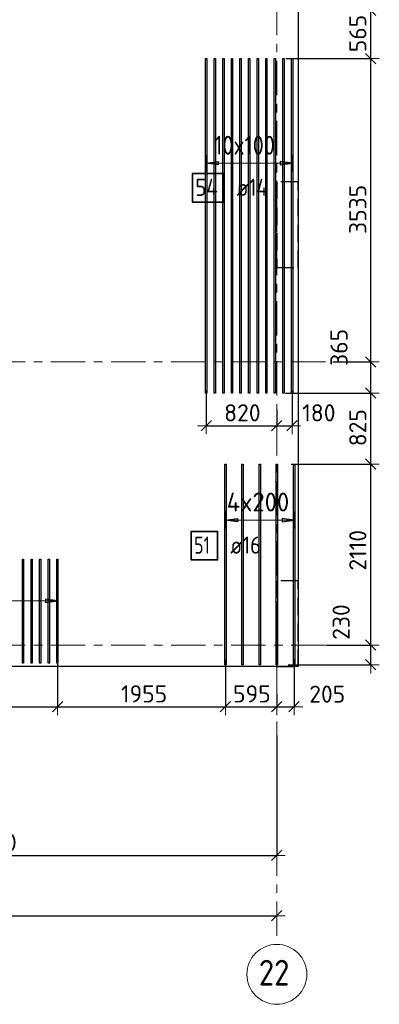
# Model space of a CAD drawing. Header units: metres. Extents: x -38 to 107, y -15 to 21.
# Tile 39 of 89: x 58.61 to 62.8, y -4.19 to 7.29. Entities that reach past the tile are written whole.
import ezdxf

# ---------------------------------------------------------------- set-up
doc = ezdxf.new("R2010")
doc.units = ezdxf.units.M
doc.header["$PDMODE"] = 65
for name, pattern in [('______11', [0.5, 0.4, -0.05, 0, -0.05]), ('______2', [0.27, 0.2, -0.07]), ('______5', [1.1, 0.8, -0.1, 0.1, -0.1])]:
    doc.linetypes.add(name, pattern=pattern)
for name, color, linetype, lineweight in [('XR$2$Осевая линия (1)', 7, '______5', 13), ('XR$2$Размерная линия (1)', 7, 'Continuous', 13), ('XR$3$Перекрытие (1)', 7, 'Continuous', 35), ('XR$3$Размерная линия (1)', 7, 'Continuous', 13)]:
    doc.layers.add(name, color=color, linetype=linetype, lineweight=lineweight)
for name, color, linetype, lineweight, true_color in [('XR$3$Арм.стержн.Доп. Арм верхн.зоны Х', 7, 'Continuous', 35, 0x8c8cff), ('XR$3$Арм.стержн.Доп. Арм. верхн.зоны У', 7, 'Continuous', 35, 0x739641), ('XR$5$Стена_ бетон несущ.', 7, 'Continuous', 70, 0xb4b496)]:
    doc.layers.add(name, color=color, linetype=linetype, lineweight=lineweight, true_color=true_color)
doc.styles.add('ISOCPEUR', font='txt')
doc.dimstyles.new('DIMSTYLE_3', dxfattribs={"dimtxt": 0.2, "dimasz": 0.2, "dimexe": 0, "dimexo": 0, "dimgap": 0.1, "dimtad": 2, "dimdec": 0, "dimlfac": 1000, "dimrnd": 5, "dimzin": 12, "dimdsep": 46, "dimtxsty": 'ISOCPEUR', "dimblk1": 'ALL_ML_STRICH', "dimblk2": 'ALL_ML_STRICH', "dimsah": 1, "dimcen": 0, "dimclrd": 7, "dimclre": 256, "dimclrt": 7, "dimadec": 0, "dimazin": 0, "dimtfac": 1, "dimtdec": 0, "dimtix": 1, "dimtmove": 2, "dimatfit": 3, "dimfxl": 0, "dimtzin": 0, "dimlwd": 0, "dimlwe": -3, "dimarcsym": 0})
doc.dimstyles.new('DIMSTYLE_6', dxfattribs={"dimtxt": 0.2, "dimasz": 0.2, "dimexe": 0, "dimexo": 0, "dimgap": 0.1, "dimtad": 2, "dimdec": 0, "dimlfac": 1000, "dimrnd": 5, "dimzin": 12, "dimdsep": 46, "dimtxsty": 'ISOCPEUR', "dimblk1": 'ALL_ML_STRICH', "dimblk2": 'ALL_ML_STRICH', "dimsah": 1, "dimcen": 0, "dimclrd": 7, "dimclre": 256, "dimclrt": 7, "dimadec": 0, "dimazin": 0, "dimtfac": 1, "dimtdec": 0, "dimtix": 1, "dimtmove": 2, "dimatfit": 3, "dimfxl": 0, "dimtvp": 1.2, "dimtzin": 0, "dimlwd": 0, "dimlwe": -3, "dimarcsym": 0})

# ---------------------------------------------------------------- blocks, each defined once
blk = doc.blocks.new('ALL_ML_STRICH')
at = {"color": 0, "linetype": 'ByBlock', "lineweight": -2}
for p, q in [((-1, 0), (0.5, 0)), ((-0.3, -0.3), (0.3, 0.3)), ((0, -0.5), (0, 0.5))]:
    blk.add_line(p, q, dxfattribs=at)
blk = doc.blocks.new('*D12')
at = {"layer": 'DEFPOINTS', "color": 7, "linetype": 'Continuous', "lineweight": 13, "transparency": 33554687}
for p in [(0.5, -3.103), (0.5, -3.156), (61.6, -3.14)]:
    blk.add_point(p, dxfattribs=at)
at = {"layer": 'XR$2$Размерная линия (1)', "color": 9, "linetype": 'Continuous', "lineweight": -2, "true_color": 0xc7c7c7, "transparency": 33554687}
for p, q in [((0.5, -3.123), (0.5, -3.156)), ((61.6, -3.156), (61.6, -3.156))]:
    blk.add_line(p, q, dxfattribs=at)
at = {"layer": 'XR$2$Размерная линия (1)', "color": 7, "linetype": 'Continuous', "lineweight": -2, "transparency": 33554687}
blk.add_line((0.5, -3.156), (61.6, -3.156), dxfattribs=at)
at = {"layer": 'XR$2$Размерная линия (1)', "color": 7, "linetype": 'Continuous', "lineweight": 13, "transparency": 33554687, "xscale": 0.2, "yscale": 0.2, "zscale": 0.2, "rotation": 180}
blk.add_blockref('ALL_ML_STRICH', (0.5, -3.156), dxfattribs=at)
at = {"layer": 'XR$2$Размерная линия (1)', "color": 7, "linetype": 'Continuous', "lineweight": 13, "transparency": 33554687, "xscale": 0.2, "yscale": 0.2, "zscale": 0.2}
blk.add_blockref('ALL_ML_STRICH', (61.6, -3.156), dxfattribs=at)
at = {"layer": 'XR$2$Размерная линия (1)', "color": 7, "linetype": 'Continuous', "lineweight": 13, "transparency": 33554687, "insert": (31.1, -3.006), "char_height": 0.2, "width": 1, "attachment_point": 5, "style": 'ISOCPEUR'}
blk.add_mtext('\\A1;{61100}', dxfattribs=at)
blk = doc.blocks.new('*D25')
at = {"layer": 'DEFPOINTS', "color": 7, "linetype": 'Continuous', "lineweight": 13, "transparency": 33554687}
for p in [(61.6, -1.033), (54.95, -1.403), (54.95, -2.452)]:
    blk.add_point(p, dxfattribs=at)
at = {"layer": 'XR$2$Размерная линия (1)', "color": 9, "linetype": 'Continuous', "lineweight": -2, "true_color": 0xc7c7c7, "transparency": 33554687}
for p, q in [((61.6, -1.053), (61.6, -2.452)), ((54.95, -1.423), (54.95, -2.452))]:
    blk.add_line(p, q, dxfattribs=at)
at = {"layer": 'XR$2$Размерная линия (1)', "color": 7, "linetype": 'Continuous', "lineweight": -2, "transparency": 33554687}
blk.add_line((54.95, -2.452), (61.6, -2.452), dxfattribs=at)
at = {"layer": 'XR$2$Размерная линия (1)', "color": 7, "linetype": 'Continuous', "lineweight": 13, "transparency": 33554687, "xscale": 0.2, "yscale": 0.2, "zscale": 0.2, "rotation": 180}
blk.add_blockref('ALL_ML_STRICH', (54.95, -2.452), dxfattribs=at)
at = {"layer": 'XR$2$Размерная линия (1)', "color": 7, "linetype": 'Continuous', "lineweight": 13, "transparency": 33554687, "xscale": 0.2, "yscale": 0.2, "zscale": 0.2}
blk.add_blockref('ALL_ML_STRICH', (61.6, -2.452), dxfattribs=at)
at = {"layer": 'XR$2$Размерная линия (1)', "color": 7, "linetype": 'Continuous', "lineweight": 13, "transparency": 33554687, "insert": (58.285, -2.302), "char_height": 0.2, "width": 0.8, "attachment_point": 5, "style": 'ISOCPEUR'}
blk.add_mtext('\\A1;{6650}', dxfattribs=at)
blk = doc.blocks.new('*D263')
at = {"layer": 'DEFPOINTS', "color": 7, "linetype": 'Continuous', "lineweight": 13, "transparency": 33554687}
for p in [(57.247, -0.148), (59.047, -0.148), (57.247, -0.719)]:
    blk.add_point(p, dxfattribs=at)
at = {"layer": 'XR$3$Размерная линия (1)', "color": 9, "linetype": 'Continuous', "lineweight": -2, "true_color": 0xc7c7c7, "transparency": 33554687}
for p, q in [((57.247, -0.168), (57.247, -0.719)), ((59.047, -0.168), (59.047, -0.719))]:
    blk.add_line(p, q, dxfattribs=at)
at = {"layer": 'XR$3$Размерная линия (1)', "color": 7, "linetype": 'Continuous', "lineweight": -2, "transparency": 33554687}
blk.add_line((57.247, -0.719), (59.047, -0.719), dxfattribs=at)
at = {"layer": 'XR$3$Размерная линия (1)', "color": 7, "linetype": 'Continuous', "lineweight": 13, "transparency": 33554687, "xscale": 0.2, "yscale": 0.2, "zscale": 0.2, "rotation": 180}
blk.add_blockref('ALL_ML_STRICH', (57.247, -0.719), dxfattribs=at)
at = {"layer": 'XR$3$Размерная линия (1)', "color": 7, "linetype": 'Continuous', "lineweight": 13, "transparency": 33554687, "xscale": 0.2, "yscale": 0.2, "zscale": 0.2}
blk.add_blockref('ALL_ML_STRICH', (59.047, -0.719), dxfattribs=at)
at = {"layer": 'XR$3$Размерная линия (1)', "color": 7, "linetype": 'Continuous', "lineweight": 13, "transparency": 33554687, "insert": (58.177, -0.569), "char_height": 0.2, "width": 0.8, "attachment_point": 5, "style": 'ISOCPEUR'}
blk.add_mtext('\\A1;{1800}', dxfattribs=at)
blk = doc.blocks.new('*D264')
at = {"layer": 'DEFPOINTS', "color": 7, "linetype": 'Continuous', "lineweight": 13, "transparency": 33554687}
for p in [(59.047, -0.148), (61.003, -0.148), (59.047, -0.719)]:
    blk.add_point(p, dxfattribs=at)
at = {"layer": 'XR$3$Размерная линия (1)', "color": 9, "linetype": 'Continuous', "lineweight": -2, "true_color": 0xc7c7c7, "transparency": 33554687}
for p, q in [((59.047, -0.168), (59.047, -0.719)), ((61.003, -0.168), (61.003, -0.719))]:
    blk.add_line(p, q, dxfattribs=at)
at = {"layer": 'XR$3$Размерная линия (1)', "color": 7, "linetype": 'Continuous', "lineweight": -2, "transparency": 33554687}
blk.add_line((59.047, -0.719), (61.003, -0.719), dxfattribs=at)
at = {"layer": 'XR$3$Размерная линия (1)', "color": 7, "linetype": 'Continuous', "lineweight": 13, "transparency": 33554687, "xscale": 0.2, "yscale": 0.2, "zscale": 0.2, "rotation": 180}
blk.add_blockref('ALL_ML_STRICH', (59.047, -0.719), dxfattribs=at)
at = {"layer": 'XR$3$Размерная линия (1)', "color": 7, "linetype": 'Continuous', "lineweight": 13, "transparency": 33554687, "xscale": 0.2, "yscale": 0.2, "zscale": 0.2}
blk.add_blockref('ALL_ML_STRICH', (61.003, -0.719), dxfattribs=at)
at = {"layer": 'XR$3$Размерная линия (1)', "color": 7, "linetype": 'Continuous', "lineweight": 13, "transparency": 33554687, "insert": (60.055, -0.569), "char_height": 0.2, "width": 0.8, "attachment_point": 5, "style": 'ISOCPEUR'}
blk.add_mtext('\\A1;{1955}', dxfattribs=at)
blk = doc.blocks.new('*D265')
at = {"layer": 'DEFPOINTS', "color": 7, "linetype": 'Continuous', "lineweight": 13, "transparency": 33554687}
for p in [(61.003, -0.148), (61.6, -0.554), (61.003, -0.719)]:
    blk.add_point(p, dxfattribs=at)
at = {"layer": 'XR$3$Размерная линия (1)', "color": 9, "linetype": 'Continuous', "lineweight": -2, "true_color": 0xc7c7c7, "transparency": 33554687}
for p, q in [((61.003, -0.168), (61.003, -0.719)), ((61.6, -0.574), (61.6, -0.719))]:
    blk.add_line(p, q, dxfattribs=at)
at = {"layer": 'XR$3$Размерная линия (1)', "color": 7, "linetype": 'Continuous', "lineweight": -2, "transparency": 33554687}
blk.add_line((61.003, -0.719), (61.6, -0.719), dxfattribs=at)
at = {"layer": 'XR$3$Размерная линия (1)', "color": 7, "linetype": 'Continuous', "lineweight": 13, "transparency": 33554687, "xscale": 0.2, "yscale": 0.2, "zscale": 0.2, "rotation": 180}
blk.add_blockref('ALL_ML_STRICH', (61.003, -0.719), dxfattribs=at)
at = {"layer": 'XR$3$Размерная линия (1)', "color": 7, "linetype": 'Continuous', "lineweight": 13, "transparency": 33554687, "xscale": 0.2, "yscale": 0.2, "zscale": 0.2}
blk.add_blockref('ALL_ML_STRICH', (61.6, -0.719), dxfattribs=at)
at = {"layer": 'XR$3$Размерная линия (1)', "color": 7, "linetype": 'Continuous', "lineweight": 13, "transparency": 33554687, "insert": (61.311, -0.569), "char_height": 0.2, "width": 0.6, "attachment_point": 5, "style": 'ISOCPEUR'}
blk.add_mtext('\\A1;{595}', dxfattribs=at)
blk = doc.blocks.new('*D266')
at = {"layer": 'DEFPOINTS', "color": 7, "linetype": 'Continuous', "lineweight": 13, "transparency": 33554687}
for p in [(61.803, -0.139), (61.6, -0.554), (61.6, -0.719)]:
    blk.add_point(p, dxfattribs=at)
at = {"layer": 'XR$3$Размерная линия (1)', "color": 9, "linetype": 'Continuous', "lineweight": -2, "true_color": 0xc7c7c7, "transparency": 33554687}
for p, q in [((61.803, -0.159), (61.803, -0.719)), ((61.6, -0.574), (61.6, -0.719))]:
    blk.add_line(p, q, dxfattribs=at)
at = {"layer": 'XR$3$Размерная линия (1)', "color": 7, "linetype": 'Continuous', "lineweight": -2, "transparency": 33554687}
blk.add_line((61.6, -0.719), (61.803, -0.719), dxfattribs=at)
at = {"layer": 'XR$3$Размерная линия (1)', "color": 7, "linetype": 'Continuous', "lineweight": 13, "transparency": 33554687, "xscale": 0.2, "yscale": 0.2, "zscale": 0.2, "rotation": 180}
blk.add_blockref('ALL_ML_STRICH', (61.6, -0.719), dxfattribs=at)
at = {"layer": 'XR$3$Размерная линия (1)', "color": 7, "linetype": 'Continuous', "lineweight": 13, "transparency": 33554687, "xscale": 0.2, "yscale": 0.2, "zscale": 0.2}
blk.add_blockref('ALL_ML_STRICH', (61.803, -0.719), dxfattribs=at)
at = {"layer": 'XR$3$Размерная линия (1)', "color": 7, "linetype": 'Continuous', "lineweight": 13, "transparency": 33554687, "insert": (62.189, -0.572), "char_height": 0.2, "width": 0.6, "attachment_point": 5, "style": 'ISOCPEUR'}
blk.add_mtext('\\A1;{205}', dxfattribs=at)
blk = doc.blocks.new('*D309')
at = {"layer": 'DEFPOINTS', "color": 7, "linetype": 'Continuous', "lineweight": 13, "transparency": 33554687}
for p in [(62.158, 0), (61.714, -0.23), (62.695, -0.23)]:
    blk.add_point(p, dxfattribs=at)
at = {"layer": 'XR$3$Размерная линия (1)', "color": 9, "linetype": 'Continuous', "lineweight": -2, "true_color": 0xc7c7c7, "transparency": 33554687}
for p, q in [((62.178, 0), (62.695, 0)), ((61.734, -0.23), (62.695, -0.23))]:
    blk.add_line(p, q, dxfattribs=at)
at = {"layer": 'XR$3$Размерная линия (1)', "color": 7, "linetype": 'Continuous', "lineweight": -2, "transparency": 33554687}
blk.add_line((62.695, -0.23), (62.695, 0), dxfattribs=at)
at = {"layer": 'XR$3$Размерная линия (1)', "color": 7, "linetype": 'Continuous', "lineweight": 13, "transparency": 33554687, "xscale": 0.2, "yscale": 0.2, "zscale": 0.2}
for p, rotation in [((62.695, 0), 90), ((62.695, -0.23), 270)]:
    blk.add_blockref('ALL_ML_STRICH', p, dxfattribs=dict(at, rotation=rotation))
at = {"layer": 'XR$3$Размерная линия (1)', "color": 7, "linetype": 'Continuous', "lineweight": 13, "transparency": 33554687, "insert": (62.351, 0.268), "char_height": 0.2, "width": 0.6, "attachment_point": 5, "rotation": 90, "style": 'ISOCPEUR'}
blk.add_mtext('\\A1;{230}', dxfattribs=at)
blk = doc.blocks.new('*D310')
at = {"layer": 'DEFPOINTS', "color": 7, "linetype": 'Continuous', "lineweight": 13, "transparency": 33554687}
for p in [(61.747, 2.11), (62.158, 0), (62.695, 0)]:
    blk.add_point(p, dxfattribs=at)
at = {"layer": 'XR$3$Размерная линия (1)', "color": 9, "linetype": 'Continuous', "lineweight": -2, "true_color": 0xc7c7c7, "transparency": 33554687}
for p, q in [((61.767, 2.11), (62.695, 2.11)), ((62.178, 0), (62.695, 0))]:
    blk.add_line(p, q, dxfattribs=at)
at = {"layer": 'XR$3$Размерная линия (1)', "color": 7, "linetype": 'Continuous', "lineweight": -2, "transparency": 33554687}
blk.add_line((62.695, 0), (62.695, 2.11), dxfattribs=at)
at = {"layer": 'XR$3$Размерная линия (1)', "color": 7, "linetype": 'Continuous', "lineweight": 13, "transparency": 33554687, "xscale": 0.2, "yscale": 0.2, "zscale": 0.2}
for p, rotation in [((62.695, 2.11), 90), ((62.695, 0), 270)]:
    blk.add_blockref('ALL_ML_STRICH', p, dxfattribs=dict(at, rotation=rotation))
at = {"layer": 'XR$3$Размерная линия (1)', "color": 7, "linetype": 'Continuous', "lineweight": 13, "transparency": 33554687, "insert": (62.545, 1.105), "char_height": 0.2, "width": 0.8, "attachment_point": 5, "rotation": 90, "style": 'ISOCPEUR'}
blk.add_mtext('\\A1;{2110}', dxfattribs=at)
blk = doc.blocks.new('*D311')
at = {"layer": 'DEFPOINTS', "color": 7, "linetype": 'Continuous', "lineweight": 13, "transparency": 33554687}
for p in [(61.684, 2.937), (61.747, 2.11), (62.695, 2.11)]:
    blk.add_point(p, dxfattribs=at)
at = {"layer": 'XR$3$Размерная линия (1)', "color": 9, "linetype": 'Continuous', "lineweight": -2, "true_color": 0xc7c7c7, "transparency": 33554687}
for p, q in [((61.704, 2.937), (62.695, 2.937)), ((61.767, 2.11), (62.695, 2.11))]:
    blk.add_line(p, q, dxfattribs=at)
at = {"layer": 'XR$3$Размерная линия (1)', "color": 7, "linetype": 'Continuous', "lineweight": -2, "transparency": 33554687}
blk.add_line((62.695, 2.11), (62.695, 2.937), dxfattribs=at)
at = {"layer": 'XR$3$Размерная линия (1)', "color": 7, "linetype": 'Continuous', "lineweight": 13, "transparency": 33554687, "xscale": 0.2, "yscale": 0.2, "zscale": 0.2}
for p, rotation in [((62.695, 2.937), 90), ((62.695, 2.11), 270)]:
    blk.add_blockref('ALL_ML_STRICH', p, dxfattribs=dict(at, rotation=rotation))
at = {"layer": 'XR$3$Размерная линия (1)', "color": 7, "linetype": 'Continuous', "lineweight": 13, "transparency": 33554687, "insert": (62.545, 2.534), "char_height": 0.2, "width": 0.6, "attachment_point": 5, "rotation": 90, "style": 'ISOCPEUR'}
blk.add_mtext('\\A1;{825}', dxfattribs=at)
blk = doc.blocks.new('*D312')
at = {"layer": 'DEFPOINTS', "color": 7, "linetype": 'Continuous', "lineweight": 13, "transparency": 33554687}
for p in [(62.235, 3.3), (61.684, 2.937), (62.695, 2.937)]:
    blk.add_point(p, dxfattribs=at)
at = {"layer": 'XR$3$Размерная линия (1)', "color": 9, "linetype": 'Continuous', "lineweight": -2, "true_color": 0xc7c7c7, "transparency": 33554687}
for p, q in [((62.255, 3.3), (62.695, 3.3)), ((61.704, 2.937), (62.695, 2.937))]:
    blk.add_line(p, q, dxfattribs=at)
at = {"layer": 'XR$3$Размерная линия (1)', "color": 7, "linetype": 'Continuous', "lineweight": -2, "transparency": 33554687}
blk.add_line((62.695, 2.937), (62.695, 3.3), dxfattribs=at)
at = {"layer": 'XR$3$Размерная линия (1)', "color": 7, "linetype": 'Continuous', "lineweight": 13, "transparency": 33554687, "xscale": 0.2, "yscale": 0.2, "zscale": 0.2}
for p, rotation in [((62.695, 3.3), 90), ((62.695, 2.937), 270)]:
    blk.add_blockref('ALL_ML_STRICH', p, dxfattribs=dict(at, rotation=rotation))
at = {"layer": 'XR$3$Размерная линия (1)', "color": 7, "linetype": 'Continuous', "lineweight": 13, "transparency": 33554687, "insert": (62.326, 3.47), "char_height": 0.2, "width": 0.6, "attachment_point": 5, "rotation": 90, "style": 'ISOCPEUR'}
blk.add_mtext('\\A1;{365}', dxfattribs=at)
blk = doc.blocks.new('*D313')
at = {"layer": 'DEFPOINTS', "color": 7, "linetype": 'Continuous', "lineweight": 13, "transparency": 33554687}
for p in [(61.686, 6.837), (62.235, 3.3), (62.695, 3.3)]:
    blk.add_point(p, dxfattribs=at)
at = {"layer": 'XR$3$Размерная линия (1)', "color": 9, "linetype": 'Continuous', "lineweight": -2, "true_color": 0xc7c7c7, "transparency": 33554687}
for p, q in [((61.706, 6.837), (62.695, 6.837)), ((62.255, 3.3), (62.695, 3.3))]:
    blk.add_line(p, q, dxfattribs=at)
at = {"layer": 'XR$3$Размерная линия (1)', "color": 7, "linetype": 'Continuous', "lineweight": -2, "transparency": 33554687}
blk.add_line((62.695, 3.3), (62.695, 6.837), dxfattribs=at)
at = {"layer": 'XR$3$Размерная линия (1)', "color": 7, "linetype": 'Continuous', "lineweight": 13, "transparency": 33554687, "xscale": 0.2, "yscale": 0.2, "zscale": 0.2}
for p, rotation in [((62.695, 6.837), 90), ((62.695, 3.3), 270)]:
    blk.add_blockref('ALL_ML_STRICH', p, dxfattribs=dict(at, rotation=rotation))
at = {"layer": 'XR$3$Размерная линия (1)', "color": 7, "linetype": 'Continuous', "lineweight": 13, "transparency": 33554687, "insert": (62.545, 5.079), "char_height": 0.2, "width": 0.8, "attachment_point": 5, "rotation": 90, "style": 'ISOCPEUR'}
blk.add_mtext('\\A1;{3535}', dxfattribs=at)
blk = doc.blocks.new('*D314')
at = {"layer": 'DEFPOINTS', "color": 7, "linetype": 'Continuous', "lineweight": 13, "transparency": 33554687}
for p in [(62.187, 7.4), (61.686, 6.837), (62.695, 6.837)]:
    blk.add_point(p, dxfattribs=at)
at = {"layer": 'XR$3$Размерная линия (1)', "color": 9, "linetype": 'Continuous', "lineweight": -2, "true_color": 0xc7c7c7, "transparency": 33554687}
for p, q in [((62.207, 7.4), (62.695, 7.4)), ((61.706, 6.837), (62.695, 6.837))]:
    blk.add_line(p, q, dxfattribs=at)
at = {"layer": 'XR$3$Размерная линия (1)', "color": 7, "linetype": 'Continuous', "lineweight": -2, "transparency": 33554687}
blk.add_line((62.695, 6.837), (62.695, 7.4), dxfattribs=at)
at = {"layer": 'XR$3$Размерная линия (1)', "color": 7, "linetype": 'Continuous', "lineweight": 13, "transparency": 33554687, "xscale": 0.2, "yscale": 0.2, "zscale": 0.2}
for p, rotation in [((62.695, 7.4), 90), ((62.695, 6.837), 270)]:
    blk.add_blockref('ALL_ML_STRICH', p, dxfattribs=dict(at, rotation=rotation))
at = {"layer": 'XR$3$Размерная линия (1)', "color": 7, "linetype": 'Continuous', "lineweight": 13, "transparency": 33554687, "insert": (62.545, 7.129), "char_height": 0.2, "width": 0.6, "attachment_point": 5, "rotation": 90, "style": 'ISOCPEUR'}
blk.add_mtext('\\A1;{565}', dxfattribs=at)
blk = doc.blocks.new('*D323')
at = {"layer": 'DEFPOINTS', "color": 7, "linetype": 'Continuous', "lineweight": 13, "transparency": 33554687}
for p in [(60.779, 2.989), (61.6, 2.764), (60.779, 2.557)]:
    blk.add_point(p, dxfattribs=at)
at = {"layer": 'XR$3$Размерная линия (1)', "color": 9, "linetype": 'Continuous', "lineweight": -2, "true_color": 0xc7c7c7, "transparency": 33554687}
for p, q in [((60.779, 2.969), (60.779, 2.557)), ((61.6, 2.744), (61.6, 2.557))]:
    blk.add_line(p, q, dxfattribs=at)
at = {"layer": 'XR$3$Размерная линия (1)', "color": 7, "linetype": 'Continuous', "lineweight": -2, "transparency": 33554687}
blk.add_line((60.779, 2.557), (61.6, 2.557), dxfattribs=at)
at = {"layer": 'XR$3$Размерная линия (1)', "color": 7, "linetype": 'Continuous', "lineweight": 13, "transparency": 33554687, "xscale": 0.2, "yscale": 0.2, "zscale": 0.2, "rotation": 180}
blk.add_blockref('ALL_ML_STRICH', (60.779, 2.557), dxfattribs=at)
at = {"layer": 'XR$3$Размерная линия (1)', "color": 7, "linetype": 'Continuous', "lineweight": 13, "transparency": 33554687, "xscale": 0.2, "yscale": 0.2, "zscale": 0.2}
blk.add_blockref('ALL_ML_STRICH', (61.6, 2.557), dxfattribs=at)
at = {"layer": 'XR$3$Размерная линия (1)', "color": 7, "linetype": 'Continuous', "lineweight": 13, "transparency": 33554687, "insert": (61.2, 2.707), "char_height": 0.2, "width": 0.6, "attachment_point": 5, "style": 'ISOCPEUR'}
blk.add_mtext('\\A1;{820}', dxfattribs=at)
blk = doc.blocks.new('*D324')
at = {"layer": 'DEFPOINTS', "color": 7, "linetype": 'Continuous', "lineweight": 13, "transparency": 33554687}
for p in [(61.779, 2.985), (61.6, 2.764), (61.6, 2.557)]:
    blk.add_point(p, dxfattribs=at)
at = {"layer": 'XR$3$Размерная линия (1)', "color": 9, "linetype": 'Continuous', "lineweight": -2, "true_color": 0xc7c7c7, "transparency": 33554687}
for p, q in [((61.779, 2.965), (61.779, 2.557)), ((61.6, 2.744), (61.6, 2.557))]:
    blk.add_line(p, q, dxfattribs=at)
at = {"layer": 'XR$3$Размерная линия (1)', "color": 7, "linetype": 'Continuous', "lineweight": -2, "transparency": 33554687}
blk.add_line((61.6, 2.557), (61.779, 2.557), dxfattribs=at)
at = {"layer": 'XR$3$Размерная линия (1)', "color": 7, "linetype": 'Continuous', "lineweight": 13, "transparency": 33554687, "xscale": 0.2, "yscale": 0.2, "zscale": 0.2, "rotation": 180}
blk.add_blockref('ALL_ML_STRICH', (61.6, 2.557), dxfattribs=at)
at = {"layer": 'XR$3$Размерная линия (1)', "color": 7, "linetype": 'Continuous', "lineweight": 13, "transparency": 33554687, "xscale": 0.2, "yscale": 0.2, "zscale": 0.2}
blk.add_blockref('ALL_ML_STRICH', (61.779, 2.557), dxfattribs=at)
at = {"layer": 'XR$3$Размерная линия (1)', "color": 7, "linetype": 'Continuous', "lineweight": 13, "transparency": 33554687, "insert": (62.091, 2.707), "char_height": 0.2, "width": 0.6, "attachment_point": 5, "style": 'ISOCPEUR'}
blk.add_mtext('\\A1;{180}', dxfattribs=at)

msp = doc.modelspace()

# ---------------------------------------------------------------- linework, layer by layer
at = {"layer": 'XR$2$Осевая линия (1)', "color": 253, "linetype": '______11', "lineweight": 13, "true_color": 0xa0a0a0, "transparency": 33554687}
for p, q in [((61.6, -3.39), (61.6, 19.78)), ((-2.63, 3.3), (62.6, 3.3)), ((-2.63, 0), (62.6, 0))]:
    msp.add_line(p, q, dxfattribs=at)
at = {"layer": 'XR$2$Осевая линия (1)', "color": 7, "linetype": 'Continuous', "lineweight": 13, "transparency": 33554687}
msp.add_circle((61.6018, -3.8388), 0.3493, dxfattribs=at)
at = {"layer": 'XR$3$Арм.стержн.Доп. Арм верхн.зоны Х', "color": 253, "linetype": 'Continuous', "lineweight": -3, "true_color": 0xa0a0a0, "transparency": 33554687}
for p, q in [((60.7793, 5.6165), (60.7793, 5.7165)), ((61.7793, 5.6165), (61.7793, 5.7165)), ((60.7793, 5.6165), (60.7793, 5.5165)), ((61.7793, 5.6165), (61.7793, 5.5165)), ((61.0028, 1.4571), (61.0028, 1.5571)), ((61.8028, 1.4571), (61.8028, 1.5571)), ((61.0028, 1.4571), (61.0028, 1.3571)), ((61.8028, 1.4571), (61.8028, 1.3571))]:
    msp.add_line(p, q, dxfattribs=at)
at = {"layer": 'XR$3$Арм.стержн.Доп. Арм верхн.зоны Х', "color": 7, "linetype": 'Continuous', "lineweight": 25, "transparency": 33554687}
for p, q in [((60.7793, 5.6165), (60.9193, 5.6365)), ((60.9193, 5.6365), (60.9193, 5.5965)), ((61.7793, 5.6165), (61.6393, 5.6365)), ((61.6393, 5.6365), (61.6393, 5.5965)), ((60.9193, 5.5965), (60.7793, 5.6165)), ((61.6393, 5.5965), (61.7793, 5.6165)), ((61.0028, 1.4571), (61.1428, 1.4771)), ((61.1428, 1.4371), (61.0028, 1.4571)), ((61.1428, 1.4771), (61.1428, 1.4371)), ((61.8028, 1.4571), (61.6628, 1.4771)), ((61.6628, 1.4771), (61.6628, 1.4371)), ((61.6628, 1.4371), (61.8028, 1.4571))]:
    msp.add_line(p, q, dxfattribs=at)
at = {"layer": 'XR$3$Арм.стержн.Доп. Арм верхн.зоны Х', "color": 7, "linetype": 'Continuous', "lineweight": 13, "transparency": 33554687}
for p, q in [((60.7793, 5.6165), (60.7793, 5.6165)), ((60.7793, 5.6165), (61.7793, 5.6165)), ((61.7793, 5.6165), (61.7793, 5.6165)), ((61.0028, 1.4571), (61.0028, 1.4571)), ((61.0028, 1.4571), (61.8028, 1.4571)), ((61.8028, 1.4571), (61.8028, 1.4571))]:
    msp.add_line(p, q, dxfattribs=at)
at = {"layer": 'XR$3$Арм.стержн.Доп. Арм верхн.зоны Х', "color": 7, "linetype": 'Continuous', "lineweight": 25, "transparency": 33554687}
for points in [[(60.7723, 2.9374), (60.7723, 6.8374), (60.7863, 6.8374), (60.7863, 2.9374), (60.7723, 2.9374)], [(60.8723, 2.9374), (60.8723, 6.8374), (60.8863, 6.8374), (60.8863, 2.9374), (60.8723, 2.9374)], [(60.9723, 2.9374), (60.9723, 6.8374), (60.9863, 6.8374), (60.9863, 2.9374), (60.9723, 2.9374)], [(61.0723, 2.9374), (61.0723, 6.8374), (61.0863, 6.8374), (61.0863, 2.9374), (61.0723, 2.9374)], [(61.1723, 2.9374), (61.1723, 6.8374), (61.1863, 6.8374), (61.1863, 2.9374), (61.1723, 2.9374)], [(61.2723, 2.9374), (61.2723, 6.8374), (61.2863, 6.8374), (61.2863, 2.9374), (61.2723, 2.9374)], [(61.3723, 2.9374), (61.3723, 6.8374), (61.3863, 6.8374), (61.3863, 2.9374), (61.3723, 2.9374)], [(61.4723, 2.9374), (61.4723, 6.8374), (61.4863, 6.8374), (61.4863, 2.9374), (61.4723, 2.9374)], [(61.5723, 2.9374), (61.5723, 6.8374), (61.5863, 6.8374), (61.5863, 2.9374), (61.5723, 2.9374)], [(61.6723, 2.9374), (61.6723, 6.8374), (61.6863, 6.8374), (61.6863, 2.9374), (61.6723, 2.9374)], [(61.7723, 2.9374), (61.7723, 6.8374), (61.7863, 6.8374), (61.7863, 2.9374), (61.7723, 2.9374)], [(61.0108, 2.1102), (61.0108, -0.2298), (60.9948, -0.2298), (60.9948, 2.1102), (61.0108, 2.1102)], [(61.2108, 2.1102), (61.2108, -0.2298), (61.1948, -0.2298), (61.1948, 2.1102), (61.2108, 2.1102)], [(61.4108, 2.1102), (61.4108, -0.2298), (61.3948, -0.2298), (61.3948, 2.1102), (61.4108, 2.1102)], [(61.6108, 2.1102), (61.6108, -0.2298), (61.5948, -0.2298), (61.5948, 2.1102), (61.6108, 2.1102)], [(61.8108, 2.1102), (61.8108, -0.2298), (61.7948, -0.2298), (61.7948, 2.1102), (61.8108, 2.1102)]]:
    msp.add_lwpolyline(points, dxfattribs=at)
at = {"layer": 'XR$3$Арм.стержн.Доп. Арм верхн.зоны Х', "color": 7, "linetype": 'Continuous', "lineweight": 35, "transparency": 33554687}
for points in [[(60.6186, 5.1624), (60.9852, 5.1624), (60.9852, 5.4957), (60.6186, 5.4957), (60.6186, 5.1624)], [(60.6052, 0.9917), (60.9119, 0.9917), (60.9119, 1.325), (60.6052, 1.325), (60.6052, 0.9917)]]:
    msp.add_lwpolyline(points, dxfattribs=at)
at = {"layer": 'XR$3$Арм.стержн.Доп. Арм. верхн.зоны У', "color": 253, "linetype": 'Continuous', "lineweight": -3, "true_color": 0xa0a0a0, "transparency": 33554687}
for q in [(59.0443, 0.6144), (59.0443, 0.4144)]:
    msp.add_line((59.0443, 0.5144), q, dxfattribs=at)
at = {"layer": 'XR$3$Арм.стержн.Доп. Арм. верхн.зоны У', "color": 7, "linetype": 'Continuous', "lineweight": 25, "transparency": 33554687}
for p, q in [((59.0443, 0.5144), (58.9043, 0.5344)), ((58.9043, 0.5344), (58.9043, 0.4944)), ((58.9043, 0.4944), (59.0443, 0.5144))]:
    msp.add_line(p, q, dxfattribs=at)
at = {"layer": 'XR$3$Арм.стержн.Доп. Арм. верхн.зоны У', "color": 7, "linetype": 'Continuous', "lineweight": 13, "transparency": 33554687}
msp.add_line((59.0443, 0.5144), (59.0443, 0.5144), dxfattribs=at)
at = {"layer": 'XR$3$Арм.стержн.Доп. Арм. верхн.зоны У', "color": 7, "linetype": 'Continuous', "lineweight": 25, "transparency": 33554687}
for points in [[(58.6373, -0.2125), (58.6373, 1.0015), (58.6513, 1.0015), (58.6513, -0.2125), (58.6373, -0.2125)], [(58.7373, -0.2125), (58.7373, 1.0015), (58.7513, 1.0015), (58.7513, -0.2125), (58.7373, -0.2125)], [(58.8373, -0.2125), (58.8373, 1.0015), (58.8513, 1.0015), (58.8513, -0.2125), (58.8373, -0.2125)], [(58.9373, -0.2125), (58.9373, 1.0015), (58.9513, 1.0015), (58.9513, -0.2125), (58.9373, -0.2125)], [(59.0373, -0.2125), (59.0373, 1.0015), (59.0513, 1.0015), (59.0513, -0.2125), (59.0373, -0.2125)]]:
    msp.add_lwpolyline(points, dxfattribs=at)
at = {"layer": 'XR$3$Арм.стержн.Доп. Арм. верхн.зоны У', "color": 7, "linetype": 'Continuous', "lineweight": 13, "transparency": 33554687}
msp.add_lwpolyline([(57.2443, 0.5144), (57.5383, 0.5144), (57.5383, 0.5144), (59.0443, 0.5144)], dxfattribs=at)
at = {"layer": 'XR$3$Перекрытие (1)', "color": 7, "linetype": 'Continuous', "lineweight": 25, "transparency": 33554687}
for p, q in [((61.85, 16.6502), (61.85, -0.2498)), ((61.85, -0.2498), (32.725, -0.2498))]:
    msp.add_line(p, q, dxfattribs=at)
at = {"layer": 'XR$5$Стена_ бетон несущ.', "color": 253, "linetype": '______2', "lineweight": -3, "true_color": 0xa0a0a0, "transparency": 33554687}
for p, q in [((61.6, 5.4), (61.6, 4.4)), ((61.85, 5.4), (61.6, 5.4)), ((61.85, 4.4), (61.85, 5.4)), ((61.6, 4.4), (61.85, 4.4)), ((61.6, 0.75), (61.6, 0)), ((61.85, 0.75), (61.6, 0.75)), ((61.85, -0.25), (61.85, 0.75)), ((61.6, 0), (61.6, -0.25)), ((61.6, -0.25), (61.85, -0.25))]:
    msp.add_line(p, q, dxfattribs=at)

# ---------------------------------------------------------------- texts
at = {"layer": 'XR$2$Осевая линия (1)', "color": 7, "linetype": 'Continuous', "lineweight": 13, "transparency": 33554687, "insert": (61.3918, -3.9693), "char_height": 0.3, "width": 0.550812, "attachment_point": 7, "style": 'ISOCPEUR'}
msp.add_mtext('\\W0.87;22', dxfattribs=at)
at = {"layer": 'XR$3$Арм.стержн.Доп. Арм верхн.зоны Х', "color": 7, "linetype": 'Continuous', "lineweight": 13, "transparency": 33554687, "char_height": 0.22, "attachment_point": 7, "style": 'ISOCPEUR'}
for s, insert, width in [('\\W0.86;10x100', (60.8723, 5.7165), 0.930455), ('\\W0.95;4x200', (61.0178, 1.5571), 0.895564)]:
    msp.add_mtext(s, dxfattribs=dict(at, insert=insert, width=width))
at = {"layer": 'XR$3$Арм.стержн.Доп. Арм верхн.зоны Х', "color": 7, "linetype": 'Continuous', "lineweight": 25, "transparency": 33554687, "char_height": 0.2, "attachment_point": 7, "style": 'ISOCPEUR'}
for s, insert, width in [('\\W0.88;54', (60.6519, 5.2357), 0.387995), ('\\W0.89; ø14 ', (61.0186, 5.2357), 0.769432), ('\\W0.75;51', (60.6386, 1.065), 0.314854), ('\\W0.89; ø16 ', (60.9452, 1.065), 0.749105)]:
    msp.add_mtext(s, dxfattribs=dict(at, insert=insert, width=width))

# ---------------------------------------------------------------- dimensions: what is measured, and where the dimension line sits
at = {"layer": 'XR$2$Размерная линия (1)', "color": 7, "linetype": 'Continuous', "lineweight": 13, "transparency": 33554687}
for base, p1, p2, picture, middle in [((61.6, -2.452), (54.95, -1.4227), (61.6, -1.053), '*D25', (58.285, -2.302)), ((61.6, -3.1563), (0.5, -3.1233), (61.6, -3.1563), '*D12', (31.1, -3.0063))]:
    dim = msp.add_linear_dim(base=base, p1=p1, p2=p2, dimstyle='DIMSTYLE_3', override={"dimpost": '<>', "dimclrd": 7, "dimclre": 9, "dimclrt": 7, "dimlwd": 0, "dimlwe": 65533}, dxfattribs=at)
    dim.commit()
    dim.dimension.update_dxf_attribs({"geometry": picture, "text_midpoint": middle, "dimtype": 160})
at = {"layer": 'XR$3$Размерная линия (1)', "color": 7, "linetype": 'Continuous', "lineweight": 13, "transparency": 33554687}
for base, p1, p2, dimstyle, picture, middle in [((62.6955, 7.4), (61.706, 6.8374), (62.2071, 7.4), 'DIMSTYLE_6', '*D314', (62.5455, 7.1287)), ((62.6955, 6.8374), (62.2551, 3.3), (61.706, 6.8374), 'DIMSTYLE_3', '*D313', (62.5455, 5.0787)), ((62.6955, 3.3), (61.7039, 2.9374), (62.2551, 3.3), 'DIMSTYLE_6', '*D312', (62.3258, 3.4696)), ((62.6955, 2.9374), (61.7666, 2.1102), (61.7039, 2.9374), 'DIMSTYLE_3', '*D311', (62.5455, 2.5338)), ((62.6955, 2.1102), (62.1784, 0), (61.7666, 2.1102), 'DIMSTYLE_3', '*D310', (62.5455, 1.1051)), ((62.6955, 0), (61.7337, -0.2298), (62.1784, 0), 'DIMSTYLE_6', '*D309', (62.3509, 0.2676))]:
    dim = msp.add_linear_dim(base=base, p1=p1, p2=p2, angle=90, dimstyle=dimstyle, override={"dimpost": '<>', "dimclrd": 7, "dimclre": 9, "dimclrt": 7, "dimlwd": 0, "dimlwe": 65533}, dxfattribs=at)
    dim.commit()
    dim.dimension.update_dxf_attribs({"geometry": picture, "text_midpoint": middle, "dimtype": 160})
for base, p1, p2, dimstyle, picture, middle in [((61.6, 2.5567), (60.7793, 2.9686), (61.6, 2.7445), 'DIMSTYLE_3', '*D323', (61.1997, 2.7067)), ((61.7793, 2.5567), (61.6, 2.7445), (61.7793, 2.9651), 'DIMSTYLE_6', '*D324', (62.0909, 2.7071)), ((59.0473, -0.7189), (57.2473, -0.1684), (59.0473, -0.1684), 'DIMSTYLE_3', '*D263', (58.1773, -0.5689)), ((61.0028, -0.7189), (59.04733, -0.16844), (61.0028, -0.16844), 'DIMSTYLE_3', '*D264', (60.05507, -0.5689)), ((61.6, -0.7189), (61.0028, -0.1684), (61.6, -0.5739), 'DIMSTYLE_3', '*D265', (61.3114, -0.5689)), ((61.8028, -0.7189), (61.6, -0.5739), (61.8028, -0.1587), 'DIMSTYLE_6', '*D266', (62.189, -0.5718))]:
    dim = msp.add_linear_dim(base=base, p1=p1, p2=p2, dimstyle=dimstyle, override={"dimpost": '<>', "dimclrd": 7, "dimclre": 9, "dimclrt": 7, "dimlwd": 0, "dimlwe": 65533}, dxfattribs=at)
    dim.commit()
    dim.dimension.update_dxf_attribs({"geometry": picture, "text_midpoint": middle, "dimtype": 160})

doc.saveas('drawing.dxf')
